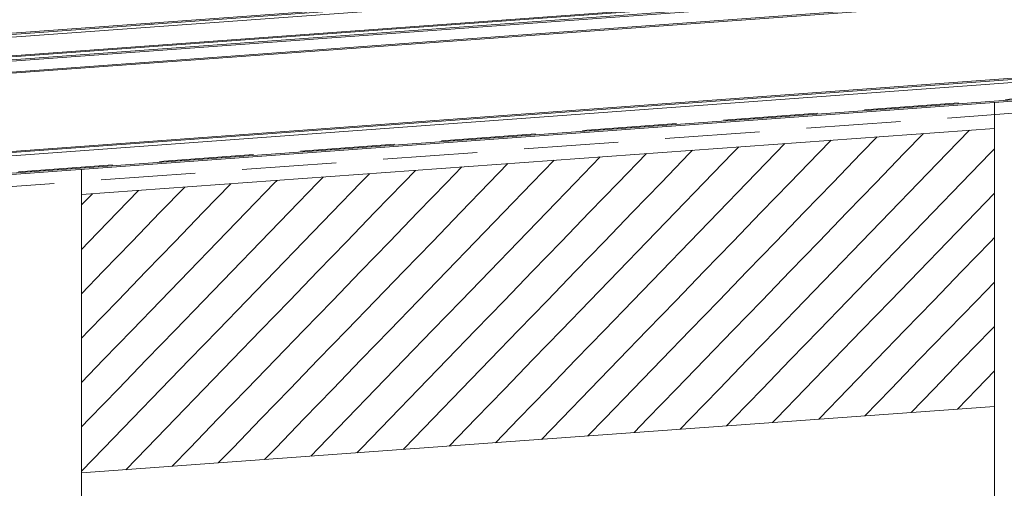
# Model space of a CAD drawing. Header units: millimetres. Extents: x -65 to 293624, y -1905 to 31061.
# Tile 103 of 256: x 52802 to 55013, y 20368 to 21419. Entities that reach past the tile are written whole.
import ezdxf

# ---------------------------------------------------------------- set-up
doc = ezdxf.new("R2010")
doc.units = ezdxf.units.MM
doc.header["$MEASUREMENT"] = 0
doc.linetypes.add('Hidden Line', pattern=[317.5, 211.666667, -105.833333])
for name, color, linetype in [('00 2D joon.AR', 7, 'Continuous'), ('1232 Välisseinad.AR', 7, 'Continuous'), ('1236 Katuslaed.AR', 7, 'Continuous'), ('1248 Vihmaveerennid.AR', 7, 'Continuous'), ('1253 Terrassipostid.AR', 7, 'Continuous'), ('1263 Katuse alusserv.AR', 7, 'Continuous'), ('1263 Katusekate - plekk.AR', 7, 'Continuous')]:
    doc.layers.add(name, color=color, linetype=linetype)

# ---------------------------------------------------------------- blocks, each defined once
blk = doc.blocks.new('Section Element_15_2', base_point=(-38239, 12361.4))
at = {"layer": '1253 Terrassipostid.AR', "color": 7, "linetype": 'Continuous', "lineweight": 13}
blk.add_line((52940.6, 14443.4), (52940.6, 21083.5), dxfattribs=at)
blk = doc.blocks.new('Section Element_16_2', base_point=(-38239, 12361.4))
at = {"layer": '1253 Terrassipostid.AR', "color": 7, "linetype": 'Continuous', "lineweight": 13}
blk.add_line((54990.6, 21233.4), (54990.6, 15514.7), dxfattribs=at)
blk = doc.blocks.new('Section Element_53_2', base_point=(-38239, 12361.4))
at = {"layer": '1232 Välisseinad.AR', "color": 7, "linetype": 'Continuous', "lineweight": 13}
blk.add_line((53935.6, 20474.8), (52940.6, 20402.4), dxfattribs=at)
blk = doc.blocks.new('Section Element_79_2', base_point=(-38239, 12361.4))
at = {"layer": '1232 Välisseinad.AR', "color": 7, "linetype": 'Continuous', "lineweight": 13}
blk.add_line((54990.6, 20551.7), (53935.6, 20474.8), dxfattribs=at)
blk = doc.blocks.new('*X290', base_point=(-38239, 12361.4))
at = {"layer": '1263 Katuse alusserv.AR', "color": 7, "linetype": 'Continuous', "lineweight": 13}
for p, q in [((54831.1, 21164), (54788.1, 21119.6)), ((54831.1, 21164), (54788.1, 21119.6)), ((54934.8, 21171.5), (54884.5, 21119.6)), ((54934.8, 21171.5), (54884.5, 21119.6)), ((54520.1, 21141.5), (54498.9, 21119.6)), ((54520.1, 21141.5), (54498.9, 21119.6)), ((54623.8, 21149), (54595.3, 21119.6)), ((54623.8, 21149), (54595.3, 21119.6)), ((54727.5, 21156.5), (54691.7, 21119.6)), ((54727.5, 21156.5), (54691.7, 21119.6)), ((54209.1, 21119), (54145.6, 21053.4)), ((54209.1, 21119), (54145.6, 21053.4)), ((54306.1, 21119.6), (54242, 21053.4)), ((54306.1, 21119.6), (54242, 21053.4)), ((54312.8, 21126.5), (54306.1, 21119.6)), ((54312.8, 21126.5), (54306.1, 21119.6)), ((54402.5, 21119.6), (54338.4, 21053.4)), ((54402.5, 21119.6), (54338.4, 21053.4)), ((54416.4, 21134), (54402.5, 21119.6)), ((54416.4, 21134), (54402.5, 21119.6)), ((54498.9, 21119.6), (54434.9, 21053.4)), ((54498.9, 21119.6), (54434.9, 21053.4)), ((54595.3, 21119.6), (54531.3, 21053.4)), ((54595.3, 21119.6), (54531.3, 21053.4)), ((54691.7, 21119.6), (54627.7, 21053.4)), ((54691.7, 21119.6), (54627.7, 21053.4)), ((54788.1, 21119.6), (54724.1, 21053.4)), ((54788.1, 21119.6), (54724.1, 21053.4)), ((54884.5, 21119.6), (54820.5, 21053.4)), ((54884.5, 21119.6), (54820.5, 21053.4)), ((54980.9, 21119.6), (54916.9, 21053.4)), ((54980.9, 21119.6), (54916.9, 21053.4)), ((54990.6, 21129.5), (54980.9, 21119.6)), ((54990.6, 21129.5), (54980.9, 21119.6)), ((53898.1, 21096.5), (53856.4, 21053.4)), ((53898.1, 21096.5), (53856.4, 21053.4)), ((54001.7, 21104), (53952.8, 21053.4)), ((54001.7, 21104), (53952.8, 21053.4)), ((54105.4, 21111.5), (54049.2, 21053.4)), ((54105.4, 21111.5), (54049.2, 21053.4)), ((53587, 21073.9), (53567.2, 21053.4)), ((53587, 21073.9), (53567.2, 21053.4)), ((53690.7, 21081.4), (53663.6, 21053.4)), ((53690.7, 21081.4), (53663.6, 21053.4)), ((53794.4, 21089), (53760, 21053.4)), ((53794.4, 21089), (53760, 21053.4)), ((53276, 21051.4), (53213.9, 20987.3)), ((53276, 21051.4), (53213.9, 20987.3)), ((53374.3, 21053.4), (53310.3, 20987.3)), ((53374.3, 21053.4), (53310.3, 20987.3)), ((53379.7, 21058.9), (53374.3, 21053.4)), ((53379.7, 21058.9), (53374.3, 21053.4)), ((53470.8, 21053.4), (53406.7, 20987.3)), ((53470.8, 21053.4), (53406.7, 20987.3)), ((53483.4, 21066.4), (53470.8, 21053.4)), ((53483.4, 21066.4), (53470.8, 21053.4)), ((53567.2, 21053.4), (53503.1, 20987.3)), ((53567.2, 21053.4), (53503.1, 20987.3)), ((53663.6, 21053.4), (53599.6, 20987.3)), ((53663.6, 21053.4), (53599.6, 20987.3)), ((53760, 21053.4), (53696, 20987.3)), ((53760, 21053.4), (53696, 20987.3)), ((53856.4, 21053.4), (53792.4, 20987.3)), ((53856.4, 21053.4), (53792.4, 20987.3)), ((53952.8, 21053.4), (53888.8, 20987.3)), ((53952.8, 21053.4), (53888.8, 20987.3)), ((54049.2, 21053.4), (53985.2, 20987.3)), ((54049.2, 21053.4), (53985.2, 20987.3)), ((54145.6, 21053.4), (54081.6, 20987.3)), ((54145.6, 21053.4), (54081.6, 20987.3)), ((54242, 21053.4), (54178, 20987.3)), ((54242, 21053.4), (54178, 20987.3)), ((54338.4, 21053.4), (54274.4, 20987.3)), ((54338.4, 21053.4), (54274.4, 20987.3)), ((54434.9, 21053.4), (54370.8, 20987.3)), ((54434.9, 21053.4), (54370.8, 20987.3)), ((54531.3, 21053.4), (54467.2, 20987.3)), ((54531.3, 21053.4), (54467.2, 20987.3)), ((54627.7, 21053.4), (54563.7, 20987.3)), ((54627.7, 21053.4), (54563.7, 20987.3)), ((54724.1, 21053.4), (54660.1, 20987.3)), ((54724.1, 21053.4), (54660.1, 20987.3)), ((54820.5, 21053.4), (54756.5, 20987.3)), ((54820.5, 21053.4), (54756.5, 20987.3)), ((54916.9, 21053.4), (54852.9, 20987.3)), ((54916.9, 21053.4), (54852.9, 20987.3)), ((52965, 21028.9), (52940.6, 21003.7)), ((52965, 21028.9), (52940.6, 21003.7)), ((53068.6, 21036.4), (53021.1, 20987.3)), ((53068.6, 21036.4), (53021.1, 20987.3)), ((53172.3, 21043.9), (53117.5, 20987.3)), ((53172.3, 21043.9), (53117.5, 20987.3)), ((54990.6, 21029.9), (54949.3, 20987.3)), ((54990.6, 21029.9), (54949.3, 20987.3)), ((53021.1, 20987.3), (52957.1, 20921.2)), ((53021.1, 20987.3), (52957.1, 20921.2)), ((53117.5, 20987.3), (53053.5, 20921.2)), ((53117.5, 20987.3), (53053.5, 20921.2)), ((53213.9, 20987.3), (53149.9, 20921.2)), ((53213.9, 20987.3), (53149.9, 20921.2)), ((53310.3, 20987.3), (53246.3, 20921.2)), ((53310.3, 20987.3), (53246.3, 20921.2)), ((53406.7, 20987.3), (53342.7, 20921.2)), ((53406.7, 20987.3), (53342.7, 20921.2)), ((53503.1, 20987.3), (53439.1, 20921.2)), ((53503.1, 20987.3), (53439.1, 20921.2)), ((53599.6, 20987.3), (53535.5, 20921.2)), ((53599.6, 20987.3), (53535.5, 20921.2)), ((53696, 20987.3), (53631.9, 20921.2)), ((53696, 20987.3), (53631.9, 20921.2)), ((53792.4, 20987.3), (53728.4, 20921.2)), ((53792.4, 20987.3), (53728.4, 20921.2)), ((53888.8, 20987.3), (53824.8, 20921.2)), ((53888.8, 20987.3), (53824.8, 20921.2)), ((53985.2, 20987.3), (53921.2, 20921.2)), ((53985.2, 20987.3), (53921.2, 20921.2)), ((54081.6, 20987.3), (54017.6, 20921.2)), ((54081.6, 20987.3), (54017.6, 20921.2)), ((54178, 20987.3), (54114, 20921.2)), ((54178, 20987.3), (54114, 20921.2)), ((54274.4, 20987.3), (54210.4, 20921.2)), ((54274.4, 20987.3), (54210.4, 20921.2)), ((54370.8, 20987.3), (54306.8, 20921.2)), ((54370.8, 20987.3), (54306.8, 20921.2)), ((54467.2, 20987.3), (54403.2, 20921.2)), ((54467.2, 20987.3), (54403.2, 20921.2)), ((54563.7, 20987.3), (54499.6, 20921.2)), ((54563.7, 20987.3), (54499.6, 20921.2)), ((54660.1, 20987.3), (54596, 20921.2)), ((54660.1, 20987.3), (54596, 20921.2)), ((54756.5, 20987.3), (54692.5, 20921.2)), ((54756.5, 20987.3), (54692.5, 20921.2)), ((54852.9, 20987.3), (54788.9, 20921.2)), ((54852.9, 20987.3), (54788.9, 20921.2)), ((54949.3, 20987.3), (54885.3, 20921.2)), ((54949.3, 20987.3), (54885.3, 20921.2)), ((52957.1, 20921.2), (52940.6, 20904.1)), ((52957.1, 20921.2), (52940.6, 20904.1)), ((53053.5, 20921.2), (52989.5, 20855)), ((53053.5, 20921.2), (52989.5, 20855)), ((53149.9, 20921.2), (53085.9, 20855)), ((53149.9, 20921.2), (53085.9, 20855)), ((53246.3, 20921.2), (53182.3, 20855)), ((53246.3, 20921.2), (53182.3, 20855)), ((53342.7, 20921.2), (53278.7, 20855)), ((53342.7, 20921.2), (53278.7, 20855)), ((53439.1, 20921.2), (53375.1, 20855)), ((53439.1, 20921.2), (53375.1, 20855)), ((53535.5, 20921.2), (53471.5, 20855)), ((53535.5, 20921.2), (53471.5, 20855)), ((53631.9, 20921.2), (53567.9, 20855)), ((53631.9, 20921.2), (53567.9, 20855)), ((53728.4, 20921.2), (53664.3, 20855)), ((53728.4, 20921.2), (53664.3, 20855)), ((53824.8, 20921.2), (53760.7, 20855)), ((53824.8, 20921.2), (53760.7, 20855)), ((53921.2, 20921.2), (53857.2, 20855)), ((53921.2, 20921.2), (53857.2, 20855)), ((54017.6, 20921.2), (53953.6, 20855)), ((54017.6, 20921.2), (53953.6, 20855)), ((54114, 20921.2), (54050, 20855)), ((54114, 20921.2), (54050, 20855)), ((54210.4, 20921.2), (54146.4, 20855)), ((54210.4, 20921.2), (54146.4, 20855)), ((54306.8, 20921.2), (54242.8, 20855)), ((54306.8, 20921.2), (54242.8, 20855)), ((54403.2, 20921.2), (54339.2, 20855)), ((54403.2, 20921.2), (54339.2, 20855)), ((54499.6, 20921.2), (54435.6, 20855)), ((54499.6, 20921.2), (54435.6, 20855)), ((54596, 20921.2), (54532, 20855)), ((54596, 20921.2), (54532, 20855)), ((54692.5, 20921.2), (54628.4, 20855)), ((54692.5, 20921.2), (54628.4, 20855)), ((54788.9, 20921.2), (54724.9, 20855)), ((54788.9, 20921.2), (54724.9, 20855)), ((54885.3, 20921.2), (54821.3, 20855)), ((54885.3, 20921.2), (54821.3, 20855)), ((54981.7, 20921.2), (54917.7, 20855)), ((54981.7, 20921.2), (54917.7, 20855)), ((54990.6, 20930.4), (54981.7, 20921.2)), ((54990.6, 20930.4), (54981.7, 20921.2)), ((52989.5, 20855), (52940.6, 20804.5)), ((52989.5, 20855), (52940.6, 20804.5)), ((53085.9, 20855), (53021.9, 20788.9)), ((53085.9, 20855), (53021.9, 20788.9)), ((53182.3, 20855), (53118.3, 20788.9)), ((53182.3, 20855), (53118.3, 20788.9)), ((53278.7, 20855), (53214.7, 20788.9)), ((53278.7, 20855), (53214.7, 20788.9)), ((53375.1, 20855), (53311.1, 20788.9)), ((53375.1, 20855), (53311.1, 20788.9)), ((53471.5, 20855), (53407.5, 20788.9)), ((53471.5, 20855), (53407.5, 20788.9)), ((53567.9, 20855), (53503.9, 20788.9)), ((53567.9, 20855), (53503.9, 20788.9)), ((53664.3, 20855), (53600.3, 20788.9)), ((53664.3, 20855), (53600.3, 20788.9)), ((53760.7, 20855), (53696.7, 20788.9)), ((53760.7, 20855), (53696.7, 20788.9)), ((53857.2, 20855), (53793.1, 20788.9)), ((53857.2, 20855), (53793.1, 20788.9)), ((53953.6, 20855), (53889.6, 20788.9)), ((53953.6, 20855), (53889.6, 20788.9)), ((54050, 20855), (53986, 20788.9)), ((54050, 20855), (53986, 20788.9)), ((54146.4, 20855), (54082.4, 20788.9)), ((54146.4, 20855), (54082.4, 20788.9)), ((54242.8, 20855), (54178.8, 20788.9)), ((54242.8, 20855), (54178.8, 20788.9)), ((54339.2, 20855), (54275.2, 20788.9)), ((54339.2, 20855), (54275.2, 20788.9)), ((54435.6, 20855), (54371.6, 20788.9)), ((54435.6, 20855), (54371.6, 20788.9)), ((54532, 20855), (54468, 20788.9)), ((54532, 20855), (54468, 20788.9)), ((54628.4, 20855), (54564.4, 20788.9)), ((54628.4, 20855), (54564.4, 20788.9)), ((54724.9, 20855), (54660.8, 20788.9)), ((54724.9, 20855), (54660.8, 20788.9)), ((54821.3, 20855), (54757.2, 20788.9)), ((54821.3, 20855), (54757.2, 20788.9)), ((54917.7, 20855), (54853.7, 20788.9)), ((54917.7, 20855), (54853.7, 20788.9)), ((54990.6, 20830.8), (54950.1, 20788.9)), ((54990.6, 20830.8), (54950.1, 20788.9)), ((53021.9, 20788.9), (52957.8, 20722.8)), ((53021.9, 20788.9), (52957.8, 20722.8)), ((53118.3, 20788.9), (53054.3, 20722.8)), ((53118.3, 20788.9), (53054.3, 20722.8)), ((53214.7, 20788.9), (53150.7, 20722.8)), ((53214.7, 20788.9), (53150.7, 20722.8)), ((53311.1, 20788.9), (53247.1, 20722.8)), ((53311.1, 20788.9), (53247.1, 20722.8)), ((53407.5, 20788.9), (53343.5, 20722.8)), ((53407.5, 20788.9), (53343.5, 20722.8)), ((53503.9, 20788.9), (53439.9, 20722.8)), ((53503.9, 20788.9), (53439.9, 20722.8)), ((53600.3, 20788.9), (53536.3, 20722.8)), ((53600.3, 20788.9), (53536.3, 20722.8)), ((53696.7, 20788.9), (53632.7, 20722.8)), ((53696.7, 20788.9), (53632.7, 20722.8)), ((53793.1, 20788.9), (53729.1, 20722.8)), ((53793.1, 20788.9), (53729.1, 20722.8)), ((53889.6, 20788.9), (53825.5, 20722.8)), ((53889.6, 20788.9), (53825.5, 20722.8)), ((53986, 20788.9), (53921.9, 20722.8)), ((53986, 20788.9), (53921.9, 20722.8)), ((54082.4, 20788.9), (54018.4, 20722.8)), ((54082.4, 20788.9), (54018.4, 20722.8)), ((54178.8, 20788.9), (54114.8, 20722.8)), ((54178.8, 20788.9), (54114.8, 20722.8)), ((54275.2, 20788.9), (54211.2, 20722.8)), ((54275.2, 20788.9), (54211.2, 20722.8)), ((54371.6, 20788.9), (54307.6, 20722.8)), ((54371.6, 20788.9), (54307.6, 20722.8)), ((54468, 20788.9), (54404, 20722.8)), ((54468, 20788.9), (54404, 20722.8)), ((54564.4, 20788.9), (54500.4, 20722.8)), ((54564.4, 20788.9), (54500.4, 20722.8)), ((54660.8, 20788.9), (54596.8, 20722.8)), ((54660.8, 20788.9), (54596.8, 20722.8)), ((54757.2, 20788.9), (54693.2, 20722.8)), ((54757.2, 20788.9), (54693.2, 20722.8)), ((54853.7, 20788.9), (54789.6, 20722.8)), ((54853.7, 20788.9), (54789.6, 20722.8)), ((54950.1, 20788.9), (54886, 20722.8)), ((54950.1, 20788.9), (54886, 20722.8)), ((52957.8, 20722.8), (52940.6, 20704.9)), ((52957.8, 20722.8), (52940.6, 20704.9)), ((53054.3, 20722.8), (52990.2, 20656.6)), ((53054.3, 20722.8), (52990.2, 20656.6)), ((53150.7, 20722.8), (53086.6, 20656.6)), ((53150.7, 20722.8), (53086.6, 20656.6)), ((53247.1, 20722.8), (53183.1, 20656.6)), ((53247.1, 20722.8), (53183.1, 20656.6)), ((53343.5, 20722.8), (53279.5, 20656.6)), ((53343.5, 20722.8), (53279.5, 20656.6)), ((53439.9, 20722.8), (53375.9, 20656.6)), ((53439.9, 20722.8), (53375.9, 20656.6)), ((53536.3, 20722.8), (53472.3, 20656.6)), ((53536.3, 20722.8), (53472.3, 20656.6)), ((53632.7, 20722.8), (53568.7, 20656.6)), ((53632.7, 20722.8), (53568.7, 20656.6)), ((53729.1, 20722.8), (53665.1, 20656.6)), ((53729.1, 20722.8), (53665.1, 20656.6)), ((53825.5, 20722.8), (53761.5, 20656.6)), ((53825.5, 20722.8), (53761.5, 20656.6)), ((53921.9, 20722.8), (53857.9, 20656.6)), ((53921.9, 20722.8), (53857.9, 20656.6)), ((54018.4, 20722.8), (53954.3, 20656.6)), ((54018.4, 20722.8), (53954.3, 20656.6)), ((54114.8, 20722.8), (54050.7, 20656.6)), ((54114.8, 20722.8), (54050.7, 20656.6)), ((54211.2, 20722.8), (54147.2, 20656.6)), ((54211.2, 20722.8), (54147.2, 20656.6)), ((54307.6, 20722.8), (54243.6, 20656.6)), ((54307.6, 20722.8), (54243.6, 20656.6)), ((54404, 20722.8), (54340, 20656.6)), ((54404, 20722.8), (54340, 20656.6)), ((54500.4, 20722.8), (54436.4, 20656.6)), ((54500.4, 20722.8), (54436.4, 20656.6)), ((54596.8, 20722.8), (54532.8, 20656.6)), ((54596.8, 20722.8), (54532.8, 20656.6)), ((54693.2, 20722.8), (54629.2, 20656.6)), ((54693.2, 20722.8), (54629.2, 20656.6)), ((54789.6, 20722.8), (54725.6, 20656.6)), ((54789.6, 20722.8), (54725.6, 20656.6)), ((54886, 20722.8), (54822, 20656.6)), ((54886, 20722.8), (54822, 20656.6)), ((54982.5, 20722.8), (54918.4, 20656.6)), ((54982.5, 20722.8), (54918.4, 20656.6)), ((54990.6, 20731.2), (54982.5, 20722.8)), ((54990.6, 20731.2), (54982.5, 20722.8)), ((52990.2, 20656.6), (52940.6, 20605.3)), ((52990.2, 20656.6), (52940.6, 20605.3)), ((53086.6, 20656.6), (53022.6, 20590.5)), ((53086.6, 20656.6), (53022.6, 20590.5)), ((53183.1, 20656.6), (53119, 20590.5)), ((53183.1, 20656.6), (53119, 20590.5)), ((53279.5, 20656.6), (53215.4, 20590.5)), ((53279.5, 20656.6), (53215.4, 20590.5)), ((53375.9, 20656.6), (53311.9, 20590.5)), ((53375.9, 20656.6), (53311.9, 20590.5)), ((53472.3, 20656.6), (53408.3, 20590.5)), ((53472.3, 20656.6), (53408.3, 20590.5)), ((53568.7, 20656.6), (53504.7, 20590.5)), ((53568.7, 20656.6), (53504.7, 20590.5)), ((53665.1, 20656.6), (53601.1, 20590.5)), ((53665.1, 20656.6), (53601.1, 20590.5)), ((53761.5, 20656.6), (53697.5, 20590.5)), ((53761.5, 20656.6), (53697.5, 20590.5)), ((53857.9, 20656.6), (53793.9, 20590.5)), ((53857.9, 20656.6), (53793.9, 20590.5)), ((53954.3, 20656.6), (53890.3, 20590.5)), ((53954.3, 20656.6), (53890.3, 20590.5)), ((54050.7, 20656.6), (53986.7, 20590.5)), ((54050.7, 20656.6), (53986.7, 20590.5)), ((54147.2, 20656.6), (54083.1, 20590.5)), ((54147.2, 20656.6), (54083.1, 20590.5)), ((54243.6, 20656.6), (54179.5, 20590.5)), ((54243.6, 20656.6), (54179.5, 20590.5)), ((54340, 20656.6), (54276, 20590.5)), ((54340, 20656.6), (54276, 20590.5)), ((54436.4, 20656.6), (54372.4, 20590.5)), ((54436.4, 20656.6), (54372.4, 20590.5)), ((54532.8, 20656.6), (54468.8, 20590.5)), ((54532.8, 20656.6), (54468.8, 20590.5)), ((54629.2, 20656.6), (54565.2, 20590.5)), ((54629.2, 20656.6), (54565.2, 20590.5)), ((54725.6, 20656.6), (54661.6, 20590.5)), ((54725.6, 20656.6), (54661.6, 20590.5)), ((54822, 20656.6), (54758, 20590.5)), ((54822, 20656.6), (54758, 20590.5)), ((54918.4, 20656.6), (54854.4, 20590.5)), ((54918.4, 20656.6), (54854.4, 20590.5)), ((54990.6, 20631.6), (54950.8, 20590.5)), ((54990.6, 20631.6), (54950.8, 20590.5)), ((53022.6, 20590.5), (52958.6, 20524.4)), ((53022.6, 20590.5), (52958.6, 20524.4)), ((53119, 20590.5), (53055, 20524.4)), ((53119, 20590.5), (53055, 20524.4)), ((53215.4, 20590.5), (53151.4, 20524.4)), ((53215.4, 20590.5), (53151.4, 20524.4)), ((53311.9, 20590.5), (53247.8, 20524.4)), ((53311.9, 20590.5), (53247.8, 20524.4)), ((53408.3, 20590.5), (53344.2, 20524.4)), ((53408.3, 20590.5), (53344.2, 20524.4)), ((53504.7, 20590.5), (53440.7, 20524.4)), ((53504.7, 20590.5), (53440.7, 20524.4)), ((53601.1, 20590.5), (53537.1, 20524.4)), ((53601.1, 20590.5), (53537.1, 20524.4)), ((53697.5, 20590.5), (53633.5, 20524.4)), ((53697.5, 20590.5), (53633.5, 20524.4)), ((53793.9, 20590.5), (53729.9, 20524.4)), ((53793.9, 20590.5), (53729.9, 20524.4)), ((53890.3, 20590.5), (53826.3, 20524.4)), ((53890.3, 20590.5), (53826.3, 20524.4)), ((53986.7, 20590.5), (53922.7, 20524.4)), ((53986.7, 20590.5), (53922.7, 20524.4)), ((54083.1, 20590.5), (54019.1, 20524.4)), ((54083.1, 20590.5), (54019.1, 20524.4)), ((54179.5, 20590.5), (54115.5, 20524.4)), ((54179.5, 20590.5), (54115.5, 20524.4)), ((54276, 20590.5), (54211.9, 20524.4)), ((54276, 20590.5), (54211.9, 20524.4)), ((54372.4, 20590.5), (54308.3, 20524.4)), ((54372.4, 20590.5), (54308.3, 20524.4)), ((54468.8, 20590.5), (54404.8, 20524.4)), ((54468.8, 20590.5), (54404.8, 20524.4)), ((54565.2, 20590.5), (54501.2, 20524.4)), ((54565.2, 20590.5), (54501.2, 20524.4)), ((54661.6, 20590.5), (54597.6, 20524.4)), ((54661.6, 20590.5), (54597.6, 20524.4)), ((54758, 20590.5), (54700, 20530.5)), ((54758, 20590.5), (54700, 20530.5)), ((54854.4, 20590.5), (54803.7, 20538.1)), ((54854.4, 20590.5), (54803.7, 20538.1)), ((54950.8, 20590.5), (54907.4, 20545.6)), ((54950.8, 20590.5), (54907.4, 20545.6)), ((52958.6, 20524.4), (52940.6, 20505.7)), ((52958.6, 20524.4), (52940.6, 20505.7)), ((53055, 20524.4), (52991, 20458.2)), ((53055, 20524.4), (52991, 20458.2)), ((53151.4, 20524.4), (53087.4, 20458.2)), ((53151.4, 20524.4), (53087.4, 20458.2)), ((53247.8, 20524.4), (53183.8, 20458.2)), ((53247.8, 20524.4), (53183.8, 20458.2)), ((53344.2, 20524.4), (53280.2, 20458.2)), ((53344.2, 20524.4), (53280.2, 20458.2)), ((53440.7, 20524.4), (53376.6, 20458.2)), ((53440.7, 20524.4), (53376.6, 20458.2)), ((53537.1, 20524.4), (53473, 20458.2)), ((53537.1, 20524.4), (53473, 20458.2)), ((53633.5, 20524.4), (53569.5, 20458.2)), ((53633.5, 20524.4), (53569.5, 20458.2)), ((53729.9, 20524.4), (53665.9, 20458.2)), ((53729.9, 20524.4), (53665.9, 20458.2)), ((53826.3, 20524.4), (53766.4, 20462.5)), ((53826.3, 20524.4), (53766.4, 20462.5)), ((53922.7, 20524.4), (53870.2, 20470.1)), ((53922.7, 20524.4), (53870.2, 20470.1)), ((54019.1, 20524.4), (53973.9, 20477.6)), ((54019.1, 20524.4), (53973.9, 20477.6)), ((54115.5, 20524.4), (54077.6, 20485.2)), ((54115.5, 20524.4), (54077.6, 20485.2)), ((54211.9, 20524.4), (54181.3, 20492.7)), ((54211.9, 20524.4), (54181.3, 20492.7)), ((54308.3, 20524.4), (54285.1, 20500.3)), ((54308.3, 20524.4), (54285.1, 20500.3)), ((54404.8, 20524.4), (54388.8, 20507.9)), ((54404.8, 20524.4), (54388.8, 20507.9)), ((54501.2, 20524.4), (54492.5, 20515.4)), ((54501.2, 20524.4), (54492.5, 20515.4)), ((54597.6, 20524.4), (54596.2, 20523)), ((54597.6, 20524.4), (54596.2, 20523)), ((52991, 20458.2), (52940.6, 20406.2)), ((52991, 20458.2), (52940.6, 20406.2)), ((53087.4, 20458.2), (53040.4, 20409.6)), ((53087.4, 20458.2), (53040.4, 20409.6)), ((53183.8, 20458.2), (53144.1, 20417.2)), ((53183.8, 20458.2), (53144.1, 20417.2)), ((53280.2, 20458.2), (53247.8, 20424.8)), ((53280.2, 20458.2), (53247.8, 20424.8)), ((53376.6, 20458.2), (53351.6, 20432.3)), ((53376.6, 20458.2), (53351.6, 20432.3)), ((53473, 20458.2), (53455.3, 20439.9)), ((53473, 20458.2), (53455.3, 20439.9)), ((53569.5, 20458.2), (53559, 20447.4)), ((53569.5, 20458.2), (53559, 20447.4)), ((53665.9, 20458.2), (53662.7, 20455)), ((53665.9, 20458.2), (53662.7, 20455))]:
    blk.add_line(p, q, dxfattribs=at)
blk = doc.blocks.new('*X291', base_point=(-38239, 12361.4))
at = {"layer": '1263 Katuse alusserv.AR', "color": 7, "linetype": 'Continuous', "lineweight": 13}
for p, q in [((54831.1, 21164), (54788.1, 21119.6)), ((54831.1, 21164), (54788.1, 21119.6)), ((54934.8, 21171.5), (54884.5, 21119.6)), ((54934.8, 21171.5), (54884.5, 21119.6)), ((54520.1, 21141.5), (54498.9, 21119.6)), ((54520.1, 21141.5), (54498.9, 21119.6)), ((54623.8, 21149), (54595.3, 21119.6)), ((54623.8, 21149), (54595.3, 21119.6)), ((54727.5, 21156.5), (54691.7, 21119.6)), ((54727.5, 21156.5), (54691.7, 21119.6)), ((54209.1, 21119), (54145.6, 21053.4)), ((54209.1, 21119), (54145.6, 21053.4)), ((54306.1, 21119.6), (54242, 21053.4)), ((54306.1, 21119.6), (54242, 21053.4)), ((54312.8, 21126.5), (54306.1, 21119.6)), ((54312.8, 21126.5), (54306.1, 21119.6)), ((54402.5, 21119.6), (54338.4, 21053.4)), ((54402.5, 21119.6), (54338.4, 21053.4)), ((54416.4, 21134), (54402.5, 21119.6)), ((54416.4, 21134), (54402.5, 21119.6)), ((54498.9, 21119.6), (54434.9, 21053.4)), ((54498.9, 21119.6), (54434.9, 21053.4)), ((54595.3, 21119.6), (54531.3, 21053.4)), ((54595.3, 21119.6), (54531.3, 21053.4)), ((54691.7, 21119.6), (54627.7, 21053.4)), ((54691.7, 21119.6), (54627.7, 21053.4)), ((54788.1, 21119.6), (54724.1, 21053.4)), ((54788.1, 21119.6), (54724.1, 21053.4)), ((54884.5, 21119.6), (54820.5, 21053.4)), ((54884.5, 21119.6), (54820.5, 21053.4)), ((54980.9, 21119.6), (54916.9, 21053.4)), ((54980.9, 21119.6), (54916.9, 21053.4)), ((54990.6, 21129.5), (54980.9, 21119.6)), ((54990.6, 21129.5), (54980.9, 21119.6)), ((53898.1, 21096.5), (53856.4, 21053.4)), ((53898.1, 21096.5), (53856.4, 21053.4)), ((54001.7, 21104), (53952.8, 21053.4)), ((54001.7, 21104), (53952.8, 21053.4)), ((54105.4, 21111.5), (54049.2, 21053.4)), ((54105.4, 21111.5), (54049.2, 21053.4)), ((53587, 21073.9), (53567.2, 21053.4)), ((53587, 21073.9), (53567.2, 21053.4)), ((53690.7, 21081.4), (53663.6, 21053.4)), ((53690.7, 21081.4), (53663.6, 21053.4)), ((53794.4, 21089), (53760, 21053.4)), ((53794.4, 21089), (53760, 21053.4)), ((53276, 21051.4), (53213.9, 20987.3)), ((53276, 21051.4), (53213.9, 20987.3)), ((53374.3, 21053.4), (53310.3, 20987.3)), ((53374.3, 21053.4), (53310.3, 20987.3)), ((53379.7, 21058.9), (53374.3, 21053.4)), ((53379.7, 21058.9), (53374.3, 21053.4)), ((53470.8, 21053.4), (53406.7, 20987.3)), ((53470.8, 21053.4), (53406.7, 20987.3)), ((53483.4, 21066.4), (53470.8, 21053.4)), ((53483.4, 21066.4), (53470.8, 21053.4)), ((53567.2, 21053.4), (53503.1, 20987.3)), ((53567.2, 21053.4), (53503.1, 20987.3)), ((53663.6, 21053.4), (53599.6, 20987.3)), ((53663.6, 21053.4), (53599.6, 20987.3)), ((53760, 21053.4), (53696, 20987.3)), ((53760, 21053.4), (53696, 20987.3)), ((53856.4, 21053.4), (53792.4, 20987.3)), ((53856.4, 21053.4), (53792.4, 20987.3)), ((53952.8, 21053.4), (53888.8, 20987.3)), ((53952.8, 21053.4), (53888.8, 20987.3)), ((54049.2, 21053.4), (53985.2, 20987.3)), ((54049.2, 21053.4), (53985.2, 20987.3)), ((54145.6, 21053.4), (54081.6, 20987.3)), ((54145.6, 21053.4), (54081.6, 20987.3)), ((54242, 21053.4), (54178, 20987.3)), ((54242, 21053.4), (54178, 20987.3)), ((54338.4, 21053.4), (54274.4, 20987.3)), ((54338.4, 21053.4), (54274.4, 20987.3)), ((54434.9, 21053.4), (54370.8, 20987.3)), ((54434.9, 21053.4), (54370.8, 20987.3)), ((54531.3, 21053.4), (54467.2, 20987.3)), ((54531.3, 21053.4), (54467.2, 20987.3)), ((54627.7, 21053.4), (54563.7, 20987.3)), ((54627.7, 21053.4), (54563.7, 20987.3)), ((54724.1, 21053.4), (54660.1, 20987.3)), ((54724.1, 21053.4), (54660.1, 20987.3)), ((54820.5, 21053.4), (54756.5, 20987.3)), ((54820.5, 21053.4), (54756.5, 20987.3)), ((54916.9, 21053.4), (54852.9, 20987.3)), ((54916.9, 21053.4), (54852.9, 20987.3)), ((52965, 21028.9), (52940.6, 21003.7)), ((52965, 21028.9), (52940.6, 21003.7)), ((53068.6, 21036.4), (53021.1, 20987.3)), ((53068.6, 21036.4), (53021.1, 20987.3)), ((53172.3, 21043.9), (53117.5, 20987.3)), ((53172.3, 21043.9), (53117.5, 20987.3)), ((54990.6, 21029.9), (54949.3, 20987.3)), ((54990.6, 21029.9), (54949.3, 20987.3)), ((53021.1, 20987.3), (52957.1, 20921.2)), ((53021.1, 20987.3), (52957.1, 20921.2)), ((53117.5, 20987.3), (53053.5, 20921.2)), ((53117.5, 20987.3), (53053.5, 20921.2)), ((53213.9, 20987.3), (53149.9, 20921.2)), ((53213.9, 20987.3), (53149.9, 20921.2)), ((53310.3, 20987.3), (53246.3, 20921.2)), ((53310.3, 20987.3), (53246.3, 20921.2)), ((53406.7, 20987.3), (53342.7, 20921.2)), ((53406.7, 20987.3), (53342.7, 20921.2)), ((53503.1, 20987.3), (53439.1, 20921.2)), ((53503.1, 20987.3), (53439.1, 20921.2)), ((53599.6, 20987.3), (53535.5, 20921.2)), ((53599.6, 20987.3), (53535.5, 20921.2)), ((53696, 20987.3), (53631.9, 20921.2)), ((53696, 20987.3), (53631.9, 20921.2)), ((53792.4, 20987.3), (53728.4, 20921.2)), ((53792.4, 20987.3), (53728.4, 20921.2)), ((53888.8, 20987.3), (53824.8, 20921.2)), ((53888.8, 20987.3), (53824.8, 20921.2)), ((53985.2, 20987.3), (53921.2, 20921.2)), ((53985.2, 20987.3), (53921.2, 20921.2)), ((54081.6, 20987.3), (54017.6, 20921.2)), ((54081.6, 20987.3), (54017.6, 20921.2)), ((54178, 20987.3), (54114, 20921.2)), ((54178, 20987.3), (54114, 20921.2)), ((54274.4, 20987.3), (54210.4, 20921.2)), ((54274.4, 20987.3), (54210.4, 20921.2)), ((54370.8, 20987.3), (54306.8, 20921.2)), ((54370.8, 20987.3), (54306.8, 20921.2)), ((54467.2, 20987.3), (54403.2, 20921.2)), ((54467.2, 20987.3), (54403.2, 20921.2)), ((54563.7, 20987.3), (54499.6, 20921.2)), ((54563.7, 20987.3), (54499.6, 20921.2)), ((54660.1, 20987.3), (54596, 20921.2)), ((54660.1, 20987.3), (54596, 20921.2)), ((54756.5, 20987.3), (54692.5, 20921.2)), ((54756.5, 20987.3), (54692.5, 20921.2)), ((54852.9, 20987.3), (54788.9, 20921.2)), ((54852.9, 20987.3), (54788.9, 20921.2)), ((54949.3, 20987.3), (54885.3, 20921.2)), ((54949.3, 20987.3), (54885.3, 20921.2)), ((52957.1, 20921.2), (52940.6, 20904.1)), ((52957.1, 20921.2), (52940.6, 20904.1)), ((53053.5, 20921.2), (52989.5, 20855)), ((53053.5, 20921.2), (52989.5, 20855)), ((53149.9, 20921.2), (53085.9, 20855)), ((53149.9, 20921.2), (53085.9, 20855)), ((53246.3, 20921.2), (53182.3, 20855)), ((53246.3, 20921.2), (53182.3, 20855)), ((53342.7, 20921.2), (53278.7, 20855)), ((53342.7, 20921.2), (53278.7, 20855)), ((53439.1, 20921.2), (53375.1, 20855)), ((53439.1, 20921.2), (53375.1, 20855)), ((53535.5, 20921.2), (53471.5, 20855)), ((53535.5, 20921.2), (53471.5, 20855)), ((53631.9, 20921.2), (53567.9, 20855)), ((53631.9, 20921.2), (53567.9, 20855)), ((53728.4, 20921.2), (53664.3, 20855)), ((53728.4, 20921.2), (53664.3, 20855)), ((53824.8, 20921.2), (53760.7, 20855)), ((53824.8, 20921.2), (53760.7, 20855)), ((53921.2, 20921.2), (53857.2, 20855)), ((53921.2, 20921.2), (53857.2, 20855)), ((54017.6, 20921.2), (53953.6, 20855)), ((54017.6, 20921.2), (53953.6, 20855)), ((54114, 20921.2), (54050, 20855)), ((54114, 20921.2), (54050, 20855)), ((54210.4, 20921.2), (54146.4, 20855)), ((54210.4, 20921.2), (54146.4, 20855)), ((54306.8, 20921.2), (54242.8, 20855)), ((54306.8, 20921.2), (54242.8, 20855)), ((54403.2, 20921.2), (54339.2, 20855)), ((54403.2, 20921.2), (54339.2, 20855)), ((54499.6, 20921.2), (54435.6, 20855)), ((54499.6, 20921.2), (54435.6, 20855)), ((54596, 20921.2), (54532, 20855)), ((54596, 20921.2), (54532, 20855)), ((54692.5, 20921.2), (54628.4, 20855)), ((54692.5, 20921.2), (54628.4, 20855)), ((54788.9, 20921.2), (54724.9, 20855)), ((54788.9, 20921.2), (54724.9, 20855)), ((54885.3, 20921.2), (54821.3, 20855)), ((54885.3, 20921.2), (54821.3, 20855)), ((54981.7, 20921.2), (54917.7, 20855)), ((54981.7, 20921.2), (54917.7, 20855)), ((54990.6, 20930.4), (54981.7, 20921.2)), ((54990.6, 20930.4), (54981.7, 20921.2)), ((52989.5, 20855), (52940.6, 20804.5)), ((52989.5, 20855), (52940.6, 20804.5)), ((53085.9, 20855), (53021.9, 20788.9)), ((53085.9, 20855), (53021.9, 20788.9)), ((53182.3, 20855), (53118.3, 20788.9)), ((53182.3, 20855), (53118.3, 20788.9)), ((53278.7, 20855), (53214.7, 20788.9)), ((53278.7, 20855), (53214.7, 20788.9)), ((53375.1, 20855), (53311.1, 20788.9)), ((53375.1, 20855), (53311.1, 20788.9)), ((53471.5, 20855), (53407.5, 20788.9)), ((53471.5, 20855), (53407.5, 20788.9)), ((53567.9, 20855), (53503.9, 20788.9)), ((53567.9, 20855), (53503.9, 20788.9)), ((53664.3, 20855), (53600.3, 20788.9)), ((53664.3, 20855), (53600.3, 20788.9)), ((53760.7, 20855), (53696.7, 20788.9)), ((53760.7, 20855), (53696.7, 20788.9)), ((53857.2, 20855), (53793.1, 20788.9)), ((53857.2, 20855), (53793.1, 20788.9)), ((53953.6, 20855), (53889.6, 20788.9)), ((53953.6, 20855), (53889.6, 20788.9)), ((54050, 20855), (53986, 20788.9)), ((54050, 20855), (53986, 20788.9)), ((54146.4, 20855), (54082.4, 20788.9)), ((54146.4, 20855), (54082.4, 20788.9)), ((54242.8, 20855), (54178.8, 20788.9)), ((54242.8, 20855), (54178.8, 20788.9)), ((54339.2, 20855), (54275.2, 20788.9)), ((54339.2, 20855), (54275.2, 20788.9)), ((54435.6, 20855), (54371.6, 20788.9)), ((54435.6, 20855), (54371.6, 20788.9)), ((54532, 20855), (54468, 20788.9)), ((54532, 20855), (54468, 20788.9)), ((54628.4, 20855), (54564.4, 20788.9)), ((54628.4, 20855), (54564.4, 20788.9)), ((54724.9, 20855), (54660.8, 20788.9)), ((54724.9, 20855), (54660.8, 20788.9)), ((54821.3, 20855), (54757.2, 20788.9)), ((54821.3, 20855), (54757.2, 20788.9)), ((54917.7, 20855), (54853.7, 20788.9)), ((54917.7, 20855), (54853.7, 20788.9)), ((54990.6, 20830.8), (54950.1, 20788.9)), ((54990.6, 20830.8), (54950.1, 20788.9)), ((53021.9, 20788.9), (52957.8, 20722.8)), ((53021.9, 20788.9), (52957.8, 20722.8)), ((53118.3, 20788.9), (53054.3, 20722.8)), ((53118.3, 20788.9), (53054.3, 20722.8)), ((53214.7, 20788.9), (53150.7, 20722.8)), ((53214.7, 20788.9), (53150.7, 20722.8)), ((53311.1, 20788.9), (53247.1, 20722.8)), ((53311.1, 20788.9), (53247.1, 20722.8)), ((53407.5, 20788.9), (53343.5, 20722.8)), ((53407.5, 20788.9), (53343.5, 20722.8)), ((53503.9, 20788.9), (53439.9, 20722.8)), ((53503.9, 20788.9), (53439.9, 20722.8)), ((53600.3, 20788.9), (53536.3, 20722.8)), ((53600.3, 20788.9), (53536.3, 20722.8)), ((53696.7, 20788.9), (53632.7, 20722.8)), ((53696.7, 20788.9), (53632.7, 20722.8)), ((53793.1, 20788.9), (53729.1, 20722.8)), ((53793.1, 20788.9), (53729.1, 20722.8)), ((53889.6, 20788.9), (53825.5, 20722.8)), ((53889.6, 20788.9), (53825.5, 20722.8)), ((53986, 20788.9), (53921.9, 20722.8)), ((53986, 20788.9), (53921.9, 20722.8)), ((54082.4, 20788.9), (54018.4, 20722.8)), ((54082.4, 20788.9), (54018.4, 20722.8)), ((54178.8, 20788.9), (54114.8, 20722.8)), ((54178.8, 20788.9), (54114.8, 20722.8)), ((54275.2, 20788.9), (54211.2, 20722.8)), ((54275.2, 20788.9), (54211.2, 20722.8)), ((54371.6, 20788.9), (54307.6, 20722.8)), ((54371.6, 20788.9), (54307.6, 20722.8)), ((54468, 20788.9), (54404, 20722.8)), ((54468, 20788.9), (54404, 20722.8)), ((54564.4, 20788.9), (54500.4, 20722.8)), ((54564.4, 20788.9), (54500.4, 20722.8)), ((54660.8, 20788.9), (54596.8, 20722.8)), ((54660.8, 20788.9), (54596.8, 20722.8)), ((54757.2, 20788.9), (54693.2, 20722.8)), ((54757.2, 20788.9), (54693.2, 20722.8)), ((54853.7, 20788.9), (54789.6, 20722.8)), ((54853.7, 20788.9), (54789.6, 20722.8)), ((54950.1, 20788.9), (54886, 20722.8)), ((54950.1, 20788.9), (54886, 20722.8)), ((52957.8, 20722.8), (52940.6, 20704.9)), ((52957.8, 20722.8), (52940.6, 20704.9)), ((53054.3, 20722.8), (52990.2, 20656.6)), ((53054.3, 20722.8), (52990.2, 20656.6)), ((53150.7, 20722.8), (53086.6, 20656.6)), ((53150.7, 20722.8), (53086.6, 20656.6)), ((53247.1, 20722.8), (53183.1, 20656.6)), ((53247.1, 20722.8), (53183.1, 20656.6)), ((53343.5, 20722.8), (53279.5, 20656.6)), ((53343.5, 20722.8), (53279.5, 20656.6)), ((53439.9, 20722.8), (53375.9, 20656.6)), ((53439.9, 20722.8), (53375.9, 20656.6)), ((53536.3, 20722.8), (53472.3, 20656.6)), ((53536.3, 20722.8), (53472.3, 20656.6)), ((53632.7, 20722.8), (53568.7, 20656.6)), ((53632.7, 20722.8), (53568.7, 20656.6)), ((53729.1, 20722.8), (53665.1, 20656.6)), ((53729.1, 20722.8), (53665.1, 20656.6)), ((53825.5, 20722.8), (53761.5, 20656.6)), ((53825.5, 20722.8), (53761.5, 20656.6)), ((53921.9, 20722.8), (53857.9, 20656.6)), ((53921.9, 20722.8), (53857.9, 20656.6)), ((54018.4, 20722.8), (53954.3, 20656.6)), ((54018.4, 20722.8), (53954.3, 20656.6)), ((54114.8, 20722.8), (54050.7, 20656.6)), ((54114.8, 20722.8), (54050.7, 20656.6)), ((54211.2, 20722.8), (54147.2, 20656.6)), ((54211.2, 20722.8), (54147.2, 20656.6)), ((54307.6, 20722.8), (54243.6, 20656.6)), ((54307.6, 20722.8), (54243.6, 20656.6)), ((54404, 20722.8), (54340, 20656.6)), ((54404, 20722.8), (54340, 20656.6)), ((54500.4, 20722.8), (54436.4, 20656.6)), ((54500.4, 20722.8), (54436.4, 20656.6)), ((54596.8, 20722.8), (54532.8, 20656.6)), ((54596.8, 20722.8), (54532.8, 20656.6)), ((54693.2, 20722.8), (54629.2, 20656.6)), ((54693.2, 20722.8), (54629.2, 20656.6)), ((54789.6, 20722.8), (54725.6, 20656.6)), ((54789.6, 20722.8), (54725.6, 20656.6)), ((54886, 20722.8), (54822, 20656.6)), ((54886, 20722.8), (54822, 20656.6)), ((54982.5, 20722.8), (54918.4, 20656.6)), ((54982.5, 20722.8), (54918.4, 20656.6)), ((54990.6, 20731.2), (54982.5, 20722.8)), ((54990.6, 20731.2), (54982.5, 20722.8)), ((52990.2, 20656.6), (52940.6, 20605.3)), ((52990.2, 20656.6), (52940.6, 20605.3)), ((53086.6, 20656.6), (53022.6, 20590.5)), ((53086.6, 20656.6), (53022.6, 20590.5)), ((53183.1, 20656.6), (53119, 20590.5)), ((53183.1, 20656.6), (53119, 20590.5)), ((53279.5, 20656.6), (53215.4, 20590.5)), ((53279.5, 20656.6), (53215.4, 20590.5)), ((53375.9, 20656.6), (53311.9, 20590.5)), ((53375.9, 20656.6), (53311.9, 20590.5)), ((53472.3, 20656.6), (53408.3, 20590.5)), ((53472.3, 20656.6), (53408.3, 20590.5)), ((53568.7, 20656.6), (53504.7, 20590.5)), ((53568.7, 20656.6), (53504.7, 20590.5)), ((53665.1, 20656.6), (53601.1, 20590.5)), ((53665.1, 20656.6), (53601.1, 20590.5)), ((53761.5, 20656.6), (53697.5, 20590.5)), ((53761.5, 20656.6), (53697.5, 20590.5)), ((53857.9, 20656.6), (53793.9, 20590.5)), ((53857.9, 20656.6), (53793.9, 20590.5)), ((53954.3, 20656.6), (53890.3, 20590.5)), ((53954.3, 20656.6), (53890.3, 20590.5)), ((54050.7, 20656.6), (53986.7, 20590.5)), ((54050.7, 20656.6), (53986.7, 20590.5)), ((54147.2, 20656.6), (54083.1, 20590.5)), ((54147.2, 20656.6), (54083.1, 20590.5)), ((54243.6, 20656.6), (54179.5, 20590.5)), ((54243.6, 20656.6), (54179.5, 20590.5)), ((54340, 20656.6), (54276, 20590.5)), ((54340, 20656.6), (54276, 20590.5)), ((54436.4, 20656.6), (54372.4, 20590.5)), ((54436.4, 20656.6), (54372.4, 20590.5)), ((54532.8, 20656.6), (54468.8, 20590.5)), ((54532.8, 20656.6), (54468.8, 20590.5)), ((54629.2, 20656.6), (54565.2, 20590.5)), ((54629.2, 20656.6), (54565.2, 20590.5)), ((54725.6, 20656.6), (54661.6, 20590.5)), ((54725.6, 20656.6), (54661.6, 20590.5)), ((54822, 20656.6), (54758, 20590.5)), ((54822, 20656.6), (54758, 20590.5)), ((54918.4, 20656.6), (54854.4, 20590.5)), ((54918.4, 20656.6), (54854.4, 20590.5)), ((54990.6, 20631.6), (54950.8, 20590.5)), ((54990.6, 20631.6), (54950.8, 20590.5)), ((53022.6, 20590.5), (52958.6, 20524.4)), ((53022.6, 20590.5), (52958.6, 20524.4)), ((53119, 20590.5), (53055, 20524.4)), ((53119, 20590.5), (53055, 20524.4)), ((53215.4, 20590.5), (53151.4, 20524.4)), ((53215.4, 20590.5), (53151.4, 20524.4)), ((53311.9, 20590.5), (53247.8, 20524.4)), ((53311.9, 20590.5), (53247.8, 20524.4)), ((53408.3, 20590.5), (53344.2, 20524.4)), ((53408.3, 20590.5), (53344.2, 20524.4)), ((53504.7, 20590.5), (53440.7, 20524.4)), ((53504.7, 20590.5), (53440.7, 20524.4)), ((53601.1, 20590.5), (53537.1, 20524.4)), ((53601.1, 20590.5), (53537.1, 20524.4)), ((53697.5, 20590.5), (53633.5, 20524.4)), ((53697.5, 20590.5), (53633.5, 20524.4)), ((53793.9, 20590.5), (53729.9, 20524.4)), ((53793.9, 20590.5), (53729.9, 20524.4)), ((53890.3, 20590.5), (53826.3, 20524.4)), ((53890.3, 20590.5), (53826.3, 20524.4)), ((53986.7, 20590.5), (53922.7, 20524.4)), ((53986.7, 20590.5), (53922.7, 20524.4)), ((54083.1, 20590.5), (54019.1, 20524.4)), ((54083.1, 20590.5), (54019.1, 20524.4)), ((54179.5, 20590.5), (54115.5, 20524.4)), ((54179.5, 20590.5), (54115.5, 20524.4)), ((54276, 20590.5), (54211.9, 20524.4)), ((54276, 20590.5), (54211.9, 20524.4)), ((54372.4, 20590.5), (54308.3, 20524.4)), ((54372.4, 20590.5), (54308.3, 20524.4)), ((54468.8, 20590.5), (54404.8, 20524.4)), ((54468.8, 20590.5), (54404.8, 20524.4)), ((54565.2, 20590.5), (54501.2, 20524.4)), ((54565.2, 20590.5), (54501.2, 20524.4)), ((54661.6, 20590.5), (54597.6, 20524.4)), ((54661.6, 20590.5), (54597.6, 20524.4)), ((54758, 20590.5), (54700, 20530.5)), ((54758, 20590.5), (54700, 20530.5)), ((54854.4, 20590.5), (54803.7, 20538.1)), ((54854.4, 20590.5), (54803.7, 20538.1)), ((54950.8, 20590.5), (54907.4, 20545.6)), ((54950.8, 20590.5), (54907.4, 20545.6)), ((52958.6, 20524.4), (52940.6, 20505.7)), ((52958.6, 20524.4), (52940.6, 20505.7)), ((53055, 20524.4), (52991, 20458.2)), ((53055, 20524.4), (52991, 20458.2)), ((53151.4, 20524.4), (53087.4, 20458.2)), ((53151.4, 20524.4), (53087.4, 20458.2)), ((53247.8, 20524.4), (53183.8, 20458.2)), ((53247.8, 20524.4), (53183.8, 20458.2)), ((53344.2, 20524.4), (53280.2, 20458.2)), ((53344.2, 20524.4), (53280.2, 20458.2)), ((53440.7, 20524.4), (53376.6, 20458.2)), ((53440.7, 20524.4), (53376.6, 20458.2)), ((53537.1, 20524.4), (53473, 20458.2)), ((53537.1, 20524.4), (53473, 20458.2)), ((53633.5, 20524.4), (53569.5, 20458.2)), ((53633.5, 20524.4), (53569.5, 20458.2)), ((53729.9, 20524.4), (53665.9, 20458.2)), ((53729.9, 20524.4), (53665.9, 20458.2)), ((53826.3, 20524.4), (53766.4, 20462.5)), ((53826.3, 20524.4), (53766.4, 20462.5)), ((53922.7, 20524.4), (53870.2, 20470.1)), ((53922.7, 20524.4), (53870.2, 20470.1)), ((54019.1, 20524.4), (53973.9, 20477.6)), ((54019.1, 20524.4), (53973.9, 20477.6)), ((54115.5, 20524.4), (54077.6, 20485.2)), ((54115.5, 20524.4), (54077.6, 20485.2)), ((54211.9, 20524.4), (54181.3, 20492.7)), ((54211.9, 20524.4), (54181.3, 20492.7)), ((54308.3, 20524.4), (54285.1, 20500.3)), ((54308.3, 20524.4), (54285.1, 20500.3)), ((54404.8, 20524.4), (54388.8, 20507.9)), ((54404.8, 20524.4), (54388.8, 20507.9)), ((54501.2, 20524.4), (54492.5, 20515.4)), ((54501.2, 20524.4), (54492.5, 20515.4)), ((54597.6, 20524.4), (54596.2, 20523)), ((54597.6, 20524.4), (54596.2, 20523)), ((52991, 20458.2), (52940.6, 20406.2)), ((52991, 20458.2), (52940.6, 20406.2)), ((53087.4, 20458.2), (53040.4, 20409.6)), ((53087.4, 20458.2), (53040.4, 20409.6)), ((53183.8, 20458.2), (53144.1, 20417.2)), ((53183.8, 20458.2), (53144.1, 20417.2)), ((53280.2, 20458.2), (53247.8, 20424.8)), ((53280.2, 20458.2), (53247.8, 20424.8)), ((53376.6, 20458.2), (53351.6, 20432.3)), ((53376.6, 20458.2), (53351.6, 20432.3)), ((53473, 20458.2), (53455.3, 20439.9)), ((53473, 20458.2), (53455.3, 20439.9)), ((53569.5, 20458.2), (53559, 20447.4)), ((53569.5, 20458.2), (53559, 20447.4)), ((53665.9, 20458.2), (53662.7, 20455)), ((53665.9, 20458.2), (53662.7, 20455))]:
    blk.add_line(p, q, dxfattribs=at)
blk = doc.blocks.new('Section Element_244_2', base_point=(-38239, 12361.4))
at = {"layer": '1263 Katuse alusserv.AR', "lineweight": 0}
for name in ['*X290', '*X291']:
    blk.add_blockref(name, (-38239, 12361.4), dxfattribs=at)
blk = doc.blocks.new('Section Element_247_2', base_point=(-38239, 12361.4))
at = {"layer": '1248 Vihmaveerennid.AR', "color": 7, "linetype": 'Continuous', "lineweight": 13}
for p, q in [((43896.7, 20736.8), (63099, 22140.4)), ((43896.7, 20730.9), (63099, 22134.5)), ((43896.7, 20688.6), (63114.5, 22093.3)), ((43896.7, 20686.4), (63114.8, 22091.1)), ((43896.7, 20680), (63115.4, 22084.8)), ((43896.7, 20676.8), (63100.2, 22080.4)), ((43896.7, 20652.3), (63105.3, 22056.4)), ((43896.7, 20649.8), (63108.4, 22054)), ((43896.7, 20474.4), (63171.2, 21883.3)), ((43896.7, 20471.7), (63174.2, 21880.8)), ((44135.6, 20481.9), (63115.6, 21869.2)), ((44135.6, 20443.1), (63115.6, 21830.4)), ((44135.6, 20439.9), (63115.6, 21827.3))]:
    blk.add_line(p, q, dxfattribs=at)
blk = doc.blocks.new('*X333', base_point=(-38239, 12361.4))
at = {"layer": '1263 Katusekate - plekk.AR', "color": 7, "linetype": 'Continuous', "lineweight": 13}
blk.add_line((53098.6, 21412), (53098.6, 21409.4), dxfattribs=at)
blk = doc.blocks.new('Section Element_274_2', base_point=(-38239, 12361.4))
at = {"layer": '1263 Katusekate - plekk.AR', "color": 7, "linetype": 'Continuous', "lineweight": 13}
blk.add_line((43885.6, 20741), (63099, 22140.4), dxfattribs=at)
at = {"layer": '1263 Katusekate - plekk.AR', "lineweight": 0}
blk.add_blockref('*X333', (-38239, 12361.4), dxfattribs=at)
blk = doc.blocks.new('Section Element_348_2', base_point=(-38239, 12361.4))
at = {"layer": '1236 Katuslaed.AR', "color": 7, "linetype": 'Continuous', "lineweight": 13}
blk.add_line((54990.6, 21175.6), (52940.6, 21027.1), dxfattribs=at)

msp = doc.modelspace()

# ---------------------------------------------------------------- linework, layer by layer
at = {"layer": '00 2D joon.AR', "color": 41, "linetype": 'Hidden Line', "lineweight": 13, "true_color": 0xffeda8, "flags": 128}
msp.add_lwpolyline([(44148.2, 20445.7), (44150.6, 20413.8), (63115.6, 21800.8), (63113.3, 21832.7)], close=True, dxfattribs=at)

# ---------------------------------------------------------------- block references
at = {"layer": '1232 Välisseinad.AR', "lineweight": 0}
for name in ['Section Element_79_2', 'Section Element_53_2']:
    msp.add_blockref(name, (-38239, 12361.4), dxfattribs=at)
at = {"layer": '1236 Katuslaed.AR', "lineweight": 0}
msp.add_blockref('Section Element_348_2', (-38239, 12361.4), dxfattribs=at)
at = {"layer": '1248 Vihmaveerennid.AR', "lineweight": 0}
msp.add_blockref('Section Element_247_2', (-38239, 12361.4), dxfattribs=at)
at = {"layer": '1253 Terrassipostid.AR', "lineweight": 0}
for name in ['Section Element_16_2', 'Section Element_15_2']:
    msp.add_blockref(name, (-38239, 12361.4), dxfattribs=at)
at = {"layer": '1263 Katuse alusserv.AR', "lineweight": 0}
msp.add_blockref('Section Element_244_2', (-38239, 12361.4), dxfattribs=at)
at = {"layer": '1263 Katusekate - plekk.AR', "lineweight": 0}
msp.add_blockref('Section Element_274_2', (-38239, 12361.4), dxfattribs=at)

doc.saveas('drawing.dxf')
